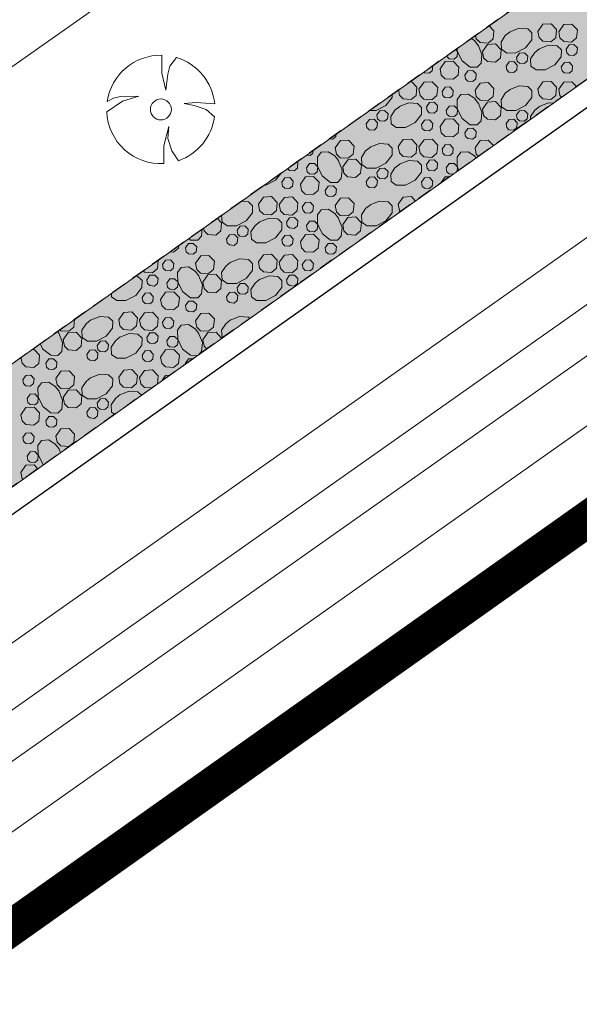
# Model space of a CAD drawing. Header units: metres. Extents: x 148425 to 149111, y 486065 to 486671.
# Tile 66 of 81: x 148858 to 148882, y 486441 to 486482. Entities that reach past the tile are written whole.
import ezdxf

# ---------------------------------------------------------------- set-up
doc = ezdxf.new("R2010")
doc.units = ezdxf.units.M
doc.header["$MEASUREMENT"] = 0
doc.linetypes.add('DGN Style 2', pattern=[1, 0.6, -0.4])
for name, color, linetype, lineweight in [('BWR-best-situatie', 2, 'Continuous', 13), ('BWR-verw-drain ø 60', 60, 'drainage60w', 30), ('BWR-verw-situatie', 214, 'DGN Style 2', 13), ('TOP-L-topo objecten punt', 7, 'Continuous', 0), ('TOP-L-topo objecten vlak', 7, 'Continuous', 0), ('WVB-alg-onderhoek', 7, 'Continuous', 30), ('WVB-alg-werkgrens', 6, 'Continuous', 53), ('WVB-pen-dik 013', 1, 'Continuous', 0), ('WVB-raster-20%', 254, 'Continuous', 30)]:
    doc.layers.add(name, color=color, linetype=linetype, lineweight=lineweight)
doc.styles.add('Style-WORKING', font='WORKING.shx')
doc.linetypes.add('drainage60w', pattern='A,2.1,["V",Style-WORKING,S=0.700002,R=0,X=-0.228,Y=-0.367],2.9,-0.32,0.02,-0.32,1,-0.32,5', length=11.98)

# ---------------------------------------------------------------- blocks, each defined once
blk = doc.blocks.new('BBOOM')
at = {"layer": 'BWR-best-situatie'}
for p, q in [((0.016, 0.603), (0.016, 0.9)), ((0.016, 0.804), (0.016, 0.871)), ((0.26, 0.861), (0.15, 0.72)), ((0.15, 0.72), (0.116, 0.586)), ((0.083, 0.318), (0.016, 0.603)), ((0.116, 0.586), (0.083, 0.318)), ((-0.787, 0.185), (-0.89, 0.134)), ((-0.67, 0.217), (-0.787, 0.185)), ((-0.368, 0.218), (-0.67, 0.217)), ((-0.637, 0.135), (-0.368, 0.218)), ((-0.9, -0.042), (-0.637, 0.135)), ((0.384, 0.1), (0.586, 0.117)), ((0.551, 0.067), (0.384, 0.1)), ((0.752, 0), (0.551, 0.067)), ((0.586, 0.117), (0.895, 0.092)), ((0.89, -0.121), (0.752, 0)), ((0.133, -0.283), (0.05, -0.603)), ((0.116, -0.484), (0.133, -0.283)), ((0.184, -0.685), (0.116, -0.484)), ((0.05, -0.603), (0.051, -0.899)), ((0.293, -0.851), (0.184, -0.685))]:
    blk.add_line(p, q, dxfattribs=at)
blk.add_circle((0, 0), 0.174, dxfattribs=at)
for start, end in [(88.9495, 171.4867), (5.8447, 73.1614), (182.6375, 273.2485), (289.0687, 352.197)]:
    blk.add_arc((-0.001, 0), 0.9, start, end, dxfattribs=at)

msp = doc.modelspace()

# ---------------------------------------------------------------- hatches: boundary and pattern name
at = {"layer": 'WVB-raster-20%', "linetype": 'Continuous', "lineweight": 0}
msp.add_hatch(color=256, dxfattribs=at).paths.add_polyline_path([(148924.789, 486510.032), (148922.439, 486513.361), (148903.543, 486500), (148747.547, 486389.546), (148744.596, 486388.204), (148728.278, 486376.797), (148726.384, 486374.527), (148583.29, 486273.18), (148579.06, 486270.35), (148577.545, 486269.321), (148570.335, 486264.284), (148554.904, 486255.134), (148557.704, 486250.188), (148559.694, 486251.626), (148727.071, 486370.042), (148730.958, 486371.59), (148748.805, 486384.219), (148750.944, 486386.728), (148910.697, 486500)], flags=0)

# ---------------------------------------------------------------- linework, layer by layer
at = {"layer": 'BWR-verw-drain ø 60', "linetype": 'drainage60w', "ltscale": 2.5, "flags": 128}
msp.add_lwpolyline([(148601.744, 486280.34), (148602.092, 486280.586), (148664.879, 486324.831), (148884.356, 486480.137), (148885.744, 486481.119)], dxfattribs=at)
at = {"layer": 'BWR-verw-situatie', "flags": 128}
for points in [[(148922.439, 486513.361), (148903.543, 486500), (148747.547, 486389.546), (148744.596, 486388.204), (148728.278, 486376.797), (148726.384, 486374.527), (148583.29, 486273.18), (148579.06, 486270.35), (148577.545, 486269.321), (148570.335, 486264.284), (148554.904, 486255.134)], [(148557.704, 486250.188), (148559.694, 486251.626), (148727.071, 486370.042), (148731.453, 486371.787), (148748.351, 486383.686), (148750.944, 486386.728), (148910.697, 486500), (148924.789, 486510.032)]]:
    msp.add_lwpolyline(points, dxfattribs=at)
at = {"layer": 'TOP-L-topo objecten vlak', "color": 7, "linetype": 'Continuous', "lineweight": 0}
for p, q in [((148927.99, 486505.498), (148565.2, 486249.74)), ((148929.298, 486503.645), (148567.034, 486248.258)), ((148930.304, 486502.219), (148568.866, 486247.415)), ((148554.63, 486266.09), (148886.245, 486500)), ((148612.283, 486274.838), (148931.208, 486500))]:
    msp.add_line(p, q, dxfattribs=at)
at = {"layer": 'WVB-alg-onderhoek', "lineweight": 40, "ltscale": 500}
msp.add_3dface([(148601.941, 486074.385), (149104.348, 486429.086), (148938.821, 486663.542), (148436.414, 486308.842)], dxfattribs=at)
at = {"layer": 'WVB-alg-werkgrens', "linetype": 'Continuous', "ltscale": 2.5, "const_width": 1.5, "flags": 128}
msp.add_lwpolyline([(148933.417, 486497.811), (148874.414, 486581.384), (148538.89, 486351.023), (148526.845, 486327.911), (148530.985, 486325.229), (148531.106, 486326.817), (148532.707, 486327.686), (148532.626, 486326.155), (148530.985, 486325.229), (148539.247, 486319.878), (148535.438, 486309.432), (148532.522, 486299.181), (148531.73, 486286.904), (148532.07, 486275.415), (148533.054, 486268.785), (148534.125, 486264.381), (148536.125, 486258.311), (148550.85, 486226.663)], close=True, dxfattribs=at)
at = {"layer": 'WVB-pen-dik 013'}
for p, q in [((148860.057, 486469.209), (148860.126, 486469.121)), ((148865.376, 486467.865), (148865.371, 486467.889)), ((148864.423, 486467.19), (148864.421, 486467.201)), ((148860.116, 486464.354), (148860.184, 486464.184))]:
    msp.add_line(p, q, dxfattribs=at)
at = {"layer": 'WVB-pen-dik 013', "flags": 128}
for points in [[(148877.979, 486481.899), (148878.179, 486481.691), (148878.144, 486481.354), (148877.936, 486481.181), (148877.606, 486481.204), (148877.451, 486481.356), (148877.421, 486481.504)], [(148878.836, 486481.639), (148879.229, 486481.796), (148879.591, 486481.764), (148879.761, 486481.599), (148879.756, 486481.306), (148879.494, 486480.974), (148879.091, 486480.774), (148878.714, 486480.766), (148878.499, 486480.919), (148878.481, 486481.221), (148878.654, 486481.491), (148878.854, 486481.649)], [(148880.009, 486481.664), (148880.219, 486481.964), (148880.556, 486481.981), (148880.786, 486481.739), (148880.754, 486481.401), (148880.546, 486481.229), (148880.214, 486481.254), (148880.059, 486481.406), (148880.009, 486481.664)], [(148880.871, 486481.651), (148881.084, 486481.949), (148881.419, 486481.969), (148881.651, 486481.726), (148881.616, 486481.389), (148881.409, 486481.216), (148881.079, 486481.239), (148880.924, 486481.391), (148880.871, 486481.651)], [(148877.236, 486481.373), (148877.376, 486481.284), (148877.534, 486481.084)], [(148876.584, 486480.911), (148876.669, 486480.824), (148876.649, 486480.621), (148876.524, 486480.516), (148876.326, 486480.531), (148876.231, 486480.621), (148876.224, 486480.657)], [(148877.524, 486481.101), (148877.681, 486480.709), (148877.646, 486480.346), (148877.486, 486480.176), (148877.194, 486480.181), (148876.861, 486480.444), (148876.659, 486480.846), (148876.657, 486480.963)], [(148877.704, 486480.824), (148877.914, 486481.124), (148878.249, 486481.141), (148878.481, 486480.899), (148878.449, 486480.561), (148878.241, 486480.389), (148877.909, 486480.414), (148877.754, 486480.566), (148877.704, 486480.824)], [(148880.054, 486480.934), (148880.449, 486481.091), (148880.809, 486481.059), (148880.981, 486480.894), (148880.974, 486480.604), (148880.714, 486480.269), (148880.311, 486480.069), (148879.931, 486480.064), (148879.716, 486480.214), (148879.699, 486480.519), (148879.874, 486480.786), (148880.071, 486480.944)], [(148881.179, 486480.926), (148881.304, 486481.109), (148881.506, 486481.119), (148881.646, 486480.974), (148881.624, 486480.769), (148881.499, 486480.666), (148881.301, 486480.681), (148881.206, 486480.771), (148881.179, 486480.926)], [(148879.119, 486480.586), (148879.246, 486480.764), (148879.446, 486480.776), (148879.586, 486480.631), (148879.564, 486480.426), (148879.439, 486480.324), (148879.241, 486480.339), (148879.149, 486480.429), (148879.119, 486480.586)], [(148875.637, 486480.241), (148875.644, 486480.234), (148875.621, 486480.029), (148875.499, 486479.924), (148875.299, 486479.941), (148875.263, 486479.976)], [(148875.946, 486480.109), (148876.156, 486480.409), (148876.494, 486480.426), (148876.724, 486480.184), (148876.691, 486479.846), (148876.484, 486479.674), (148876.151, 486479.699), (148875.996, 486479.851), (148875.946, 486480.109)], [(148878.684, 486480.221), (148878.811, 486480.401), (148879.011, 486480.414), (148879.149, 486480.266), (148879.129, 486480.064), (148879.006, 486479.959), (148878.806, 486479.976), (148878.714, 486480.066), (148878.684, 486480.221)], [(148880.979, 486480.186), (148881.106, 486480.366), (148881.306, 486480.379), (148881.446, 486480.234), (148881.424, 486480.029), (148881.301, 486479.924), (148881.101, 486479.941), (148881.009, 486480.031), (148880.979, 486480.186)], [(148876.976, 486479.851), (148877.104, 486480.031), (148877.304, 486480.041), (148877.444, 486479.896), (148877.424, 486479.694), (148877.299, 486479.589), (148877.101, 486479.604), (148877.006, 486479.694), (148876.976, 486479.851)], [(148874.713, 486479.586), (148874.754, 486479.589), (148874.984, 486479.346), (148874.951, 486479.009), (148874.744, 486478.836), (148874.411, 486478.861), (148874.256, 486479.014), (148874.213, 486479.233)], [(148875.069, 486479.259), (148875.281, 486479.556), (148875.616, 486479.576), (148875.849, 486479.334), (148875.814, 486478.996), (148875.606, 486478.824), (148875.276, 486478.846), (148875.121, 486478.999), (148875.069, 486479.259)], [(148876.026, 486479.164), (148876.154, 486479.344), (148876.354, 486479.356), (148876.494, 486479.211), (148876.471, 486479.006), (148876.349, 486478.901), (148876.149, 486478.919), (148876.056, 486479.009), (148876.026, 486479.164)], [(148877.399, 486479.224), (148877.611, 486479.521), (148877.946, 486479.541), (148878.179, 486479.299), (148878.144, 486478.961), (148877.936, 486478.789), (148877.606, 486478.811), (148877.451, 486478.964), (148877.399, 486479.224)], [(148878.836, 486479.246), (148879.229, 486479.404), (148879.591, 486479.371), (148879.761, 486479.206), (148879.756, 486478.914), (148879.494, 486478.581), (148879.091, 486478.381), (148878.714, 486478.374), (148878.499, 486478.526), (148878.481, 486478.829), (148878.654, 486479.099), (148878.854, 486479.256)], [(148880.009, 486479.271), (148880.219, 486479.571), (148880.556, 486479.589), (148880.786, 486479.346), (148880.754, 486479.009), (148880.546, 486478.836), (148880.214, 486478.861), (148880.059, 486479.014), (148880.009, 486479.271)], [(148880.871, 486479.259), (148881.084, 486479.556), (148881.419, 486479.576), (148881.61, 486479.376)], [(148873.956, 486479.051), (148873.954, 486478.914), (148873.691, 486478.581), (148873.289, 486478.381), (148873.002, 486478.375)], [(148877.524, 486478.709), (148877.681, 486478.316), (148877.646, 486477.954), (148877.486, 486477.784), (148877.194, 486477.789), (148876.861, 486478.051), (148876.659, 486478.454), (148876.654, 486478.831), (148876.806, 486479.046), (148877.106, 486479.064), (148877.376, 486478.891), (148877.534, 486478.691)], [(148880.988, 486478.935), (148880.924, 486478.999), (148880.871, 486479.259)], [(148874.251, 486478.541), (148874.646, 486478.699), (148875.006, 486478.666), (148875.179, 486478.501), (148875.171, 486478.211), (148874.911, 486477.876), (148874.509, 486477.676), (148874.129, 486477.671), (148873.914, 486477.821), (148873.896, 486478.126), (148874.071, 486478.394), (148874.269, 486478.551)], [(148875.376, 486478.534), (148875.501, 486478.716), (148875.704, 486478.726), (148875.844, 486478.581), (148875.821, 486478.376), (148875.696, 486478.274), (148875.499, 486478.289), (148875.404, 486478.379), (148875.376, 486478.534)], [(148876.201, 486478.386), (148876.329, 486478.566), (148876.529, 486478.576), (148876.669, 486478.431), (148876.649, 486478.229), (148876.524, 486478.124), (148876.326, 486478.139), (148876.231, 486478.229), (148876.201, 486478.386)], [(148877.704, 486478.431), (148877.914, 486478.731), (148878.249, 486478.749), (148878.481, 486478.506), (148878.449, 486478.169), (148878.241, 486477.996), (148877.909, 486478.021), (148877.754, 486478.174), (148877.704, 486478.431)], [(148879.704, 486478.025), (148879.699, 486478.126), (148879.874, 486478.394), (148880.071, 486478.551)], [(148880.054, 486478.541), (148880.449, 486478.699), (148880.631, 486478.682)], [(148873.316, 486478.194), (148873.444, 486478.371), (148873.644, 486478.384), (148873.784, 486478.239), (148873.761, 486478.034), (148873.636, 486477.931), (148873.439, 486477.946), (148873.346, 486478.036), (148873.316, 486478.194)], [(148879.119, 486478.194), (148879.246, 486478.371), (148879.446, 486478.384), (148879.586, 486478.239), (148879.564, 486478.034), (148879.439, 486477.931), (148879.241, 486477.946), (148879.149, 486478.036), (148879.119, 486478.194)], [(148872.881, 486477.829), (148873.009, 486478.009), (148873.209, 486478.021), (148873.346, 486477.874), (148873.326, 486477.671), (148873.204, 486477.566), (148873.004, 486477.584), (148872.911, 486477.674), (148872.881, 486477.829)], [(148875.176, 486477.794), (148875.304, 486477.974), (148875.504, 486477.986), (148875.644, 486477.841), (148875.621, 486477.636), (148875.499, 486477.531), (148875.299, 486477.549), (148875.206, 486477.639), (148875.176, 486477.794)], [(148875.946, 486477.716), (148876.156, 486478.016), (148876.494, 486478.034), (148876.724, 486477.791), (148876.691, 486477.454), (148876.484, 486477.281), (148876.151, 486477.306), (148875.996, 486477.459), (148875.946, 486477.716)], [(148876.976, 486477.459), (148877.104, 486477.639), (148877.304, 486477.649), (148877.444, 486477.504), (148877.424, 486477.301), (148877.299, 486477.196), (148877.101, 486477.211), (148877.006, 486477.301), (148876.976, 486477.459)], [(148878.684, 486477.829), (148878.811, 486478.009), (148879.011, 486478.021), (148879.149, 486477.874), (148879.129, 486477.671), (148879.006, 486477.566), (148878.806, 486477.584), (148878.714, 486477.674), (148878.684, 486477.829)], [(148871.631, 486477.405), (148871.621, 486477.301), (148871.496, 486477.196), (148871.352, 486477.207)], [(148871.596, 486476.831), (148871.809, 486477.129), (148872.144, 486477.149), (148872.376, 486476.906), (148872.341, 486476.569), (148872.134, 486476.396), (148871.804, 486476.419), (148871.649, 486476.571), (148871.596, 486476.831)], [(148873.034, 486476.854), (148873.426, 486477.011), (148873.789, 486476.979), (148873.959, 486476.814), (148873.954, 486476.521), (148873.691, 486476.189), (148873.289, 486475.989), (148872.911, 486475.981), (148872.696, 486476.134), (148872.679, 486476.436), (148872.851, 486476.706), (148873.051, 486476.864)], [(148874.206, 486476.879), (148874.416, 486477.179), (148874.754, 486477.196), (148874.984, 486476.954), (148874.951, 486476.616), (148874.744, 486476.444), (148874.411, 486476.469), (148874.256, 486476.621), (148874.206, 486476.879)], [(148875.069, 486476.866), (148875.281, 486477.164), (148875.616, 486477.184), (148875.849, 486476.941), (148875.814, 486476.604), (148875.606, 486476.431), (148875.276, 486476.454), (148875.121, 486476.606), (148875.069, 486476.866)], [(148876.026, 486476.771), (148876.154, 486476.951), (148876.354, 486476.964), (148876.494, 486476.819), (148876.471, 486476.614), (148876.349, 486476.509), (148876.149, 486476.526), (148876.056, 486476.616), (148876.026, 486476.771)], [(148877.399, 486476.831), (148877.611, 486477.129), (148877.946, 486477.149), (148878.158, 486476.928)], [(148877.536, 486476.487), (148877.451, 486476.571), (148877.399, 486476.831)], [(148870.682, 486476.732), (148870.669, 486476.614), (148870.546, 486476.509), (148870.386, 486476.523)], [(148871.721, 486476.316), (148871.879, 486475.924), (148871.844, 486475.561), (148871.684, 486475.391), (148871.391, 486475.396), (148871.059, 486475.659), (148870.856, 486476.061), (148870.851, 486476.439), (148871.004, 486476.654), (148871.304, 486476.671), (148871.574, 486476.499), (148871.731, 486476.299)], [(148876.731, 486475.917), (148876.659, 486476.061), (148876.654, 486476.439), (148876.806, 486476.654), (148877.106, 486476.671), (148877.376, 486476.499), (148877.439, 486476.419)], [(148869.989, 486476.242), (148870.041, 486476.189), (148870.019, 486475.984), (148869.894, 486475.881), (148869.696, 486475.896), (148869.612, 486475.975)], [(148870.399, 486475.994), (148870.526, 486476.174), (148870.726, 486476.184), (148870.866, 486476.039), (148870.846, 486475.836), (148870.721, 486475.731), (148870.524, 486475.746), (148870.429, 486475.836), (148870.399, 486475.994)], [(148871.901, 486476.039), (148872.111, 486476.339), (148872.446, 486476.356), (148872.679, 486476.114), (148872.646, 486475.776), (148872.439, 486475.604), (148872.106, 486475.629), (148871.951, 486475.781), (148871.901, 486476.039)], [(148874.251, 486476.149), (148874.646, 486476.306), (148875.006, 486476.274), (148875.179, 486476.109), (148875.171, 486475.819), (148874.911, 486475.484), (148874.509, 486475.284), (148874.129, 486475.279), (148873.914, 486475.429), (148873.896, 486475.734), (148874.071, 486476.001), (148874.269, 486476.159)], [(148875.376, 486476.141), (148875.501, 486476.324), (148875.704, 486476.334), (148875.844, 486476.189), (148875.821, 486475.984), (148875.696, 486475.881), (148875.499, 486475.896), (148875.404, 486475.986), (148875.376, 486476.141)], [(148876.201, 486475.994), (148876.329, 486476.174), (148876.529, 486476.184), (148876.669, 486476.039), (148876.651, 486475.86)], [(148869.341, 486475.783), (148869.109, 486475.484), (148868.706, 486475.284), (148868.634, 486475.283)], [(148869.374, 486475.401), (148869.501, 486475.581), (148869.701, 486475.594), (148869.841, 486475.449), (148869.819, 486475.244), (148869.696, 486475.139), (148869.496, 486475.156), (148869.404, 486475.246), (148869.374, 486475.401)], [(148870.144, 486475.324), (148870.354, 486475.624), (148870.691, 486475.641), (148870.921, 486475.399), (148870.889, 486475.061), (148870.681, 486474.889), (148870.349, 486474.914), (148870.194, 486475.066), (148870.144, 486475.324)], [(148872.881, 486475.436), (148873.009, 486475.616), (148873.209, 486475.629), (148873.346, 486475.481), (148873.326, 486475.279), (148873.204, 486475.174), (148873.004, 486475.191), (148872.911, 486475.281), (148872.881, 486475.436)], [(148873.316, 486475.801), (148873.444, 486475.979), (148873.644, 486475.991), (148873.784, 486475.846), (148873.761, 486475.641), (148873.636, 486475.539), (148873.439, 486475.554), (148873.346, 486475.644), (148873.316, 486475.801)], [(148875.176, 486475.401), (148875.304, 486475.581), (148875.504, 486475.594), (148875.644, 486475.449), (148875.621, 486475.244), (148875.499, 486475.139), (148875.299, 486475.156), (148875.206, 486475.246), (148875.176, 486475.401)], [(148875.997, 486475.396), (148876.156, 486475.624), (148876.33, 486475.633)], [(148876.475, 486475.735), (148876.326, 486475.746), (148876.231, 486475.836), (148876.201, 486475.994)], [(148871.174, 486475.066), (148871.301, 486475.246), (148871.501, 486475.256), (148871.641, 486475.111), (148871.621, 486474.909), (148871.496, 486474.804), (148871.299, 486474.819), (148871.204, 486474.909), (148871.174, 486475.066)], [(148868.404, 486474.486), (148868.614, 486474.786), (148868.951, 486474.804), (148869.181, 486474.561), (148869.149, 486474.224), (148868.941, 486474.051), (148868.609, 486474.076), (148868.454, 486474.229), (148868.404, 486474.486)], [(148869.266, 486474.474), (148869.479, 486474.771), (148869.814, 486474.791), (148870.046, 486474.549), (148870.011, 486474.211), (148869.804, 486474.039), (148869.474, 486474.061), (148869.319, 486474.214), (148869.266, 486474.474)], [(148874.206, 486474.486), (148874.416, 486474.786), (148874.754, 486474.804), (148874.918, 486474.631)], [(148867.688, 486474.613), (148867.986, 486474.586), (148868.156, 486474.421), (148868.151, 486474.129), (148867.889, 486473.796), (148867.486, 486473.596), (148867.109, 486473.589), (148866.894, 486473.741), (148866.876, 486474.038)], [(148870.224, 486474.379), (148870.351, 486474.559), (148870.551, 486474.571), (148870.691, 486474.426), (148870.669, 486474.221), (148870.546, 486474.116), (148870.346, 486474.134), (148870.254, 486474.224), (148870.224, 486474.379)], [(148871.596, 486474.439), (148871.809, 486474.736), (148872.144, 486474.756), (148872.376, 486474.514), (148872.341, 486474.176), (148872.134, 486474.004), (148871.804, 486474.026), (148871.649, 486474.179), (148871.596, 486474.439)], [(148873.034, 486474.461), (148873.426, 486474.619), (148873.789, 486474.586), (148873.959, 486474.421), (148873.954, 486474.129), (148873.691, 486473.796), (148873.289, 486473.596), (148872.911, 486473.589), (148872.696, 486473.741), (148872.679, 486474.044), (148872.851, 486474.314), (148873.051, 486474.471)], [(148874.296, 486474.19), (148874.256, 486474.229), (148874.206, 486474.486)], [(148871.721, 486473.924), (148871.879, 486473.531), (148871.844, 486473.169), (148871.684, 486472.999), (148871.391, 486473.004), (148871.059, 486473.266), (148870.856, 486473.669), (148870.851, 486474.046), (148871.004, 486474.261), (148871.304, 486474.279), (148871.574, 486474.106), (148871.731, 486473.906)], [(148871.901, 486473.646), (148872.111, 486473.946), (148872.446, 486473.964), (148872.679, 486473.721), (148872.646, 486473.384), (148872.439, 486473.211), (148872.106, 486473.236), (148871.951, 486473.389), (148871.901, 486473.646)], [(148866.695, 486473.91), (148866.876, 486473.721), (148866.844, 486473.384), (148866.636, 486473.211), (148866.304, 486473.236), (148866.149, 486473.389), (148866.126, 486473.506)], [(148867.514, 486473.409), (148867.641, 486473.586), (148867.841, 486473.599), (148867.981, 486473.454), (148867.959, 486473.249), (148867.834, 486473.146), (148867.636, 486473.161), (148867.544, 486473.251), (148867.514, 486473.409)], [(148868.449, 486473.756), (148868.844, 486473.914), (148869.204, 486473.881), (148869.376, 486473.716), (148869.369, 486473.426), (148869.109, 486473.091), (148868.706, 486472.891), (148868.326, 486472.886), (148868.111, 486473.036), (148868.094, 486473.341), (148868.269, 486473.609), (148868.466, 486473.766)], [(148869.574, 486473.749), (148869.699, 486473.931), (148869.901, 486473.941), (148870.041, 486473.796), (148870.019, 486473.591), (148869.894, 486473.489), (148869.696, 486473.504), (148869.601, 486473.594), (148869.574, 486473.749)], [(148870.399, 486473.601), (148870.526, 486473.781), (148870.726, 486473.791), (148870.866, 486473.646), (148870.846, 486473.444), (148870.721, 486473.339), (148870.524, 486473.354), (148870.429, 486473.444), (148870.399, 486473.601)], [(148873.443, 486473.585), (148873.444, 486473.586), (148873.444, 486473.586)], [(148866.07, 486473.467), (148866.041, 486473.169), (148865.881, 486472.999), (148865.589, 486473.004), (148865.507, 486473.068)], [(148867.079, 486473.044), (148867.206, 486473.224), (148867.406, 486473.236), (148867.544, 486473.089), (148867.524, 486472.886), (148867.401, 486472.781), (148867.201, 486472.799), (148867.109, 486472.889), (148867.079, 486473.044)], [(148869.374, 486473.009), (148869.501, 486473.189), (148869.701, 486473.201), (148869.841, 486473.056), (148869.819, 486472.851), (148869.696, 486472.746), (148869.496, 486472.764), (148869.404, 486472.854), (148869.374, 486473.009)], [(148870.144, 486472.931), (148870.354, 486473.231), (148870.691, 486473.249), (148870.921, 486473.006), (148870.889, 486472.669), (148870.681, 486472.496), (148870.349, 486472.521), (148870.194, 486472.674), (148870.144, 486472.931)], [(148865.097, 486472.778), (148865.086, 486472.669), (148864.879, 486472.496), (148864.716, 486472.508)], [(148865.371, 486472.674), (148865.499, 486472.854), (148865.699, 486472.864), (148865.839, 486472.719), (148865.819, 486472.516), (148865.694, 486472.411), (148865.496, 486472.426), (148865.401, 486472.516), (148865.371, 486472.674)], [(148871.174, 486472.674), (148871.301, 486472.854), (148871.501, 486472.864), (148871.641, 486472.719), (148871.621, 486472.516), (148871.496, 486472.411), (148871.299, 486472.426), (148871.204, 486472.516), (148871.174, 486472.674)], [(148865.794, 486472.046), (148866.006, 486472.344), (148866.341, 486472.364), (148866.574, 486472.121), (148866.539, 486471.784), (148866.331, 486471.611), (148866.001, 486471.634), (148865.846, 486471.786), (148865.794, 486472.046)], [(148868.404, 486472.094), (148868.614, 486472.394), (148868.951, 486472.411), (148869.181, 486472.169), (148869.149, 486471.831), (148868.941, 486471.659), (148868.609, 486471.684), (148868.454, 486471.836), (148868.404, 486472.094)], [(148869.266, 486472.081), (148869.479, 486472.379), (148869.814, 486472.399), (148870.046, 486472.156), (148870.011, 486471.819), (148869.804, 486471.646), (148869.474, 486471.669), (148869.319, 486471.821), (148869.266, 486472.081)], [(148864.233, 486472.167), (148864.244, 486472.156), (148864.209, 486471.819), (148864.001, 486471.646), (148863.671, 486471.669), (148863.612, 486471.727)], [(148864.421, 486471.986), (148864.549, 486472.166), (148864.749, 486472.179), (148864.889, 486472.034), (148864.866, 486471.829), (148864.744, 486471.724), (148864.544, 486471.741), (148864.451, 486471.831), (148864.421, 486471.986)], [(148867.231, 486472.069), (148867.624, 486472.226), (148867.986, 486472.194), (148868.156, 486472.029), (148868.151, 486471.736), (148867.889, 486471.404), (148867.486, 486471.204), (148867.109, 486471.196), (148866.894, 486471.349), (148866.876, 486471.651), (148867.049, 486471.921), (148867.249, 486472.079)], [(148870.224, 486471.986), (148870.351, 486472.166), (148870.551, 486472.179), (148870.691, 486472.034), (148870.669, 486471.829), (148870.546, 486471.724), (148870.346, 486471.741), (148870.254, 486471.831), (148870.224, 486471.986)], [(148863.771, 486471.356), (148863.896, 486471.539), (148864.099, 486471.549), (148864.239, 486471.404), (148864.216, 486471.199), (148864.091, 486471.096), (148863.894, 486471.111), (148863.799, 486471.201), (148863.771, 486471.356)], [(148865.919, 486471.531), (148866.076, 486471.139), (148866.041, 486470.776), (148865.881, 486470.606), (148865.589, 486470.611), (148865.256, 486470.874), (148865.054, 486471.276), (148865.049, 486471.654), (148865.201, 486471.869), (148865.501, 486471.886), (148865.771, 486471.714), (148865.929, 486471.514)], [(148866.099, 486471.254), (148866.309, 486471.554), (148866.644, 486471.571), (148866.876, 486471.329), (148866.844, 486470.991), (148866.636, 486470.819), (148866.304, 486470.844), (148866.149, 486470.996), (148866.099, 486471.254)], [(148868.449, 486471.364), (148868.844, 486471.521), (148869.204, 486471.489), (148869.376, 486471.324), (148869.369, 486471.034), (148869.109, 486470.699), (148868.706, 486470.499), (148868.326, 486470.494), (148868.111, 486470.644), (148868.094, 486470.949), (148868.269, 486471.216), (148868.466, 486471.374)], [(148869.574, 486471.356), (148869.699, 486471.539), (148869.901, 486471.549), (148870.041, 486471.404), (148870.019, 486471.199), (148869.894, 486471.096), (148869.696, 486471.111), (148869.601, 486471.201), (148869.574, 486471.356)], [(148870.985, 486471.842), (148871.004, 486471.869), (148871.024, 486471.87)], [(148863.29, 486471.499), (148863.401, 486471.489), (148863.574, 486471.324), (148863.566, 486471.034), (148863.306, 486470.699), (148862.904, 486470.499), (148862.524, 486470.494), (148862.309, 486470.644), (148862.3, 486470.797)], [(148864.596, 486471.209), (148864.724, 486471.389), (148864.924, 486471.399), (148865.064, 486471.254), (148865.044, 486471.051), (148864.919, 486470.946), (148864.721, 486470.961), (148864.626, 486471.051), (148864.596, 486471.209)], [(148867.514, 486471.016), (148867.641, 486471.194), (148867.841, 486471.206), (148867.981, 486471.061), (148867.959, 486470.856), (148867.834, 486470.754), (148867.636, 486470.769), (148867.544, 486470.859), (148867.514, 486471.016)], [(148863.571, 486470.616), (148863.699, 486470.796), (148863.899, 486470.809), (148864.039, 486470.664), (148864.016, 486470.459), (148863.894, 486470.354), (148863.694, 486470.371), (148863.601, 486470.461), (148863.571, 486470.616)], [(148864.341, 486470.539), (148864.551, 486470.839), (148864.889, 486470.856), (148865.119, 486470.614), (148865.086, 486470.276), (148864.879, 486470.104), (148864.546, 486470.129), (148864.391, 486470.281), (148864.341, 486470.539)], [(148867.079, 486470.651), (148867.206, 486470.831), (148867.406, 486470.844), (148867.544, 486470.696), (148867.524, 486470.494), (148867.401, 486470.389), (148867.201, 486470.406), (148867.109, 486470.496), (148867.079, 486470.651)], [(148869.493, 486470.784), (148869.501, 486470.796), (148869.51, 486470.797)], [(148865.371, 486470.281), (148865.499, 486470.461), (148865.699, 486470.471), (148865.839, 486470.326), (148865.819, 486470.124), (148865.694, 486470.019), (148865.496, 486470.034), (148865.401, 486470.124), (148865.371, 486470.281)], [(148862.601, 486469.701), (148862.811, 486470.001), (148863.149, 486470.019), (148863.379, 486469.776), (148863.346, 486469.439), (148863.139, 486469.266), (148862.806, 486469.291), (148862.651, 486469.444), (148862.601, 486469.701)], [(148863.464, 486469.689), (148863.676, 486469.986), (148864.011, 486470.006), (148864.244, 486469.764), (148864.209, 486469.426), (148864.001, 486469.254), (148863.671, 486469.276), (148863.516, 486469.429), (148863.464, 486469.689)], [(148865.794, 486469.654), (148866.006, 486469.951), (148866.341, 486469.971), (148866.574, 486469.729), (148866.539, 486469.391), (148866.331, 486469.219), (148866.001, 486469.241), (148865.846, 486469.394), (148865.794, 486469.654)], [(148860.77, 486469.714), (148860.736, 486469.391), (148860.529, 486469.219), (148860.199, 486469.241), (148860.158, 486469.281)], [(148861.429, 486469.676), (148861.821, 486469.834), (148862.184, 486469.801), (148862.354, 486469.636), (148862.349, 486469.344), (148862.086, 486469.011), (148861.684, 486468.811), (148861.306, 486468.804), (148861.091, 486468.956), (148861.074, 486469.259), (148861.246, 486469.529), (148861.446, 486469.686)], [(148864.421, 486469.594), (148864.549, 486469.774), (148864.749, 486469.786), (148864.889, 486469.641), (148864.866, 486469.436), (148864.744, 486469.331), (148864.544, 486469.349), (148864.451, 486469.439), (148864.421, 486469.594)], [(148865.867, 486468.214), (148865.589, 486468.219), (148865.256, 486468.481), (148865.054, 486468.884), (148865.049, 486469.261), (148865.201, 486469.476), (148865.501, 486469.494), (148865.771, 486469.321), (148865.929, 486469.121)], [(148866.904, 486468.949), (148866.894, 486468.956), (148866.876, 486469.259), (148867.049, 486469.529), (148867.249, 486469.686)], [(148867.231, 486469.676), (148867.624, 486469.834), (148867.986, 486469.801), (148868.037, 486469.752)], [(148860.116, 486469.139), (148860.274, 486468.746), (148860.239, 486468.384), (148860.079, 486468.214), (148859.786, 486468.219), (148859.454, 486468.481), (148859.342, 486468.703)], [(148860.296, 486468.861), (148860.506, 486469.161), (148860.841, 486469.179), (148861.074, 486468.936), (148861.041, 486468.599), (148860.834, 486468.426), (148860.501, 486468.451), (148860.346, 486468.604), (148860.296, 486468.861)], [(148862.646, 486468.971), (148863.041, 486469.129), (148863.401, 486469.096), (148863.574, 486468.931), (148863.566, 486468.641), (148863.306, 486468.306), (148862.904, 486468.106), (148862.524, 486468.101), (148862.309, 486468.251), (148862.291, 486468.556), (148862.466, 486468.824), (148862.664, 486468.981)], [(148863.771, 486468.964), (148863.896, 486469.146), (148864.099, 486469.156), (148864.239, 486469.011), (148864.216, 486468.806), (148864.091, 486468.704), (148863.894, 486468.719), (148863.799, 486468.809), (148863.771, 486468.964)], [(148865.919, 486469.139), (148866.076, 486468.746), (148866.041, 486468.384), (148865.909, 486468.243)], [(148866.099, 486468.861), (148866.309, 486469.161), (148866.644, 486469.179), (148866.876, 486468.936), (148866.875, 486468.929)], [(148861.711, 486468.624), (148861.839, 486468.801), (148862.039, 486468.814), (148862.179, 486468.669), (148862.156, 486468.464), (148862.031, 486468.361), (148861.834, 486468.376), (148861.741, 486468.466), (148861.711, 486468.624)], [(148864.596, 486468.816), (148864.724, 486468.996), (148864.924, 486469.006), (148865.064, 486468.861), (148865.044, 486468.659), (148864.919, 486468.554), (148864.721, 486468.569), (148864.626, 486468.659), (148864.596, 486468.816)], [(148866.261, 486468.493), (148866.149, 486468.604), (148866.099, 486468.861)], [(148858.997, 486468.459), (148859.086, 486468.464), (148859.316, 486468.221), (148859.284, 486467.884), (148859.076, 486467.711), (148858.744, 486467.736), (148858.589, 486467.889), (148858.541, 486468.136)], [(148861.276, 486468.259), (148861.404, 486468.439), (148861.604, 486468.451), (148861.741, 486468.304), (148861.721, 486468.101), (148861.599, 486467.996), (148861.399, 486468.014), (148861.306, 486468.104), (148861.276, 486468.259)], [(148863.571, 486468.224), (148863.699, 486468.404), (148863.899, 486468.416), (148864.039, 486468.271), (148864.016, 486468.066), (148863.894, 486467.961), (148863.694, 486467.979), (148863.601, 486468.069), (148863.571, 486468.224)], [(148864.341, 486468.146), (148864.551, 486468.446), (148864.889, 486468.464), (148865.119, 486468.221), (148865.086, 486467.884), (148864.879, 486467.711), (148864.546, 486467.736), (148864.391, 486467.889), (148864.341, 486468.146)], [(148859.569, 486467.889), (148859.696, 486468.069), (148859.896, 486468.079), (148860.036, 486467.934), (148860.016, 486467.731), (148859.891, 486467.626), (148859.694, 486467.641), (148859.599, 486467.731), (148859.569, 486467.889)], [(148865.371, 486467.889), (148865.499, 486468.069), (148865.675, 486468.077)], [(148859.991, 486467.261), (148860.204, 486467.559), (148860.539, 486467.579), (148860.771, 486467.336), (148860.736, 486466.999), (148860.529, 486466.826), (148860.199, 486466.849), (148860.044, 486467.001), (148859.991, 486467.261)], [(148861.429, 486467.284), (148861.821, 486467.441), (148862.184, 486467.409), (148862.354, 486467.244), (148862.349, 486466.951), (148862.086, 486466.619), (148861.684, 486466.419), (148861.306, 486466.411), (148861.091, 486466.564), (148861.074, 486466.866), (148861.246, 486467.136), (148861.446, 486467.294)], [(148862.601, 486467.309), (148862.811, 486467.609), (148863.149, 486467.626), (148863.379, 486467.384), (148863.346, 486467.046), (148863.139, 486466.874), (148862.806, 486466.899), (148862.651, 486467.051), (148862.601, 486467.309)], [(148863.464, 486467.296), (148863.676, 486467.594), (148864.011, 486467.614), (148864.244, 486467.371), (148864.209, 486467.038)], [(148858.619, 486467.201), (148858.746, 486467.381), (148858.946, 486467.394), (148859.086, 486467.249), (148859.064, 486467.044), (148858.941, 486466.939), (148858.741, 486466.956), (148858.649, 486467.046), (148858.619, 486467.201)], [(148860.116, 486466.746), (148860.274, 486466.354), (148860.239, 486465.991), (148860.079, 486465.821), (148859.786, 486465.826), (148859.454, 486466.089), (148859.251, 486466.491), (148859.246, 486466.869), (148859.399, 486467.084), (148859.699, 486467.101), (148859.969, 486466.929), (148860.126, 486466.729)], [(148863.963, 486466.864), (148863.671, 486466.884), (148863.516, 486467.036), (148863.464, 486467.296)], [(148864.421, 486467.201), (148864.549, 486467.381), (148864.707, 486467.391)], [(148858.794, 486466.424), (148858.921, 486466.604), (148859.121, 486466.614), (148859.261, 486466.469), (148859.241, 486466.266), (148859.116, 486466.161), (148858.919, 486466.176), (148858.824, 486466.266), (148858.794, 486466.424)], [(148860.296, 486466.469), (148860.506, 486466.769), (148860.841, 486466.786), (148861.074, 486466.544), (148861.041, 486466.206), (148860.834, 486466.034), (148860.501, 486466.059), (148860.346, 486466.211), (148860.296, 486466.469)], [(148862.646, 486466.579), (148863.041, 486466.736), (148863.401, 486466.704), (148863.544, 486466.567)], [(148861.711, 486466.231), (148861.839, 486466.409), (148862.039, 486466.421), (148862.179, 486466.276), (148862.156, 486466.071), (148862.031, 486465.969), (148861.834, 486465.984), (148861.741, 486466.074), (148861.711, 486466.231)], [(148862.428, 486465.775), (148862.309, 486465.859), (148862.291, 486466.164), (148862.466, 486466.431), (148862.664, 486466.589)], [(148858.539, 486465.754), (148858.749, 486466.054), (148859.086, 486466.071), (148859.316, 486465.829), (148859.284, 486465.491), (148859.076, 486465.319), (148858.744, 486465.344), (148858.589, 486465.496), (148858.539, 486465.754)], [(148861.276, 486465.866), (148861.404, 486466.046), (148861.604, 486466.059), (148861.741, 486465.911), (148861.721, 486465.709), (148861.599, 486465.604), (148861.399, 486465.621), (148861.306, 486465.711), (148861.276, 486465.866)], [(148859.569, 486465.496), (148859.696, 486465.676), (148859.896, 486465.686), (148860.036, 486465.541), (148860.016, 486465.339), (148859.891, 486465.234), (148859.694, 486465.249), (148859.599, 486465.339), (148859.569, 486465.496)], [(148858.619, 486464.809), (148858.746, 486464.989), (148858.946, 486465.001), (148859.086, 486464.856), (148859.064, 486464.651), (148858.941, 486464.546), (148858.741, 486464.564), (148858.649, 486464.654), (148858.619, 486464.809)], [(148859.991, 486464.869), (148860.204, 486465.166), (148860.539, 486465.186), (148860.771, 486464.944), (148860.736, 486464.606), (148860.529, 486464.434), (148860.199, 486464.456), (148860.044, 486464.609), (148859.991, 486464.869)], [(148859.474, 486463.68), (148859.454, 486463.696), (148859.251, 486464.099), (148859.246, 486464.476), (148859.399, 486464.691), (148859.699, 486464.709), (148859.969, 486464.536), (148860.126, 486464.336)], [(148858.794, 486464.031), (148858.921, 486464.211), (148859.121, 486464.221), (148859.261, 486464.076), (148859.241, 486463.874), (148859.116, 486463.769), (148858.919, 486463.784), (148858.824, 486463.874), (148858.794, 486464.031)], [(148858.539, 486463.361), (148858.749, 486463.661), (148859.086, 486463.679), (148859.241, 486463.515)], [(148858.619, 486463.074), (148858.589, 486463.104), (148858.539, 486463.361)]]:
    msp.add_lwpolyline(points, dxfattribs=at)
at = {"layer": 'WVB-raster-20%', "linetype": 'Continuous', "lineweight": 0, "flags": 128}
msp.add_lwpolyline([(148924.789, 486510.032), (148922.439, 486513.361), (148903.543, 486500), (148747.547, 486389.546), (148744.596, 486388.204), (148728.278, 486376.797), (148726.384, 486374.527), (148583.29, 486273.18), (148579.06, 486270.35), (148577.545, 486269.321), (148570.335, 486264.284), (148554.904, 486255.134), (148557.704, 486250.188), (148559.694, 486251.626), (148727.071, 486370.042), (148730.958, 486371.59), (148748.805, 486384.219), (148750.944, 486386.728), (148910.697, 486500)], close=True, dxfattribs=at)

# ---------------------------------------------------------------- block references
at = {"layer": 'TOP-L-topo objecten punt', "color": 7, "linetype": 'Continuous', "lineweight": 0, "xscale": 2.5, "yscale": 2.5, "zscale": 2.5}
msp.add_blockref('BBOOM', (148864.353, 486478.424), dxfattribs=at)

doc.saveas('drawing.dxf')
